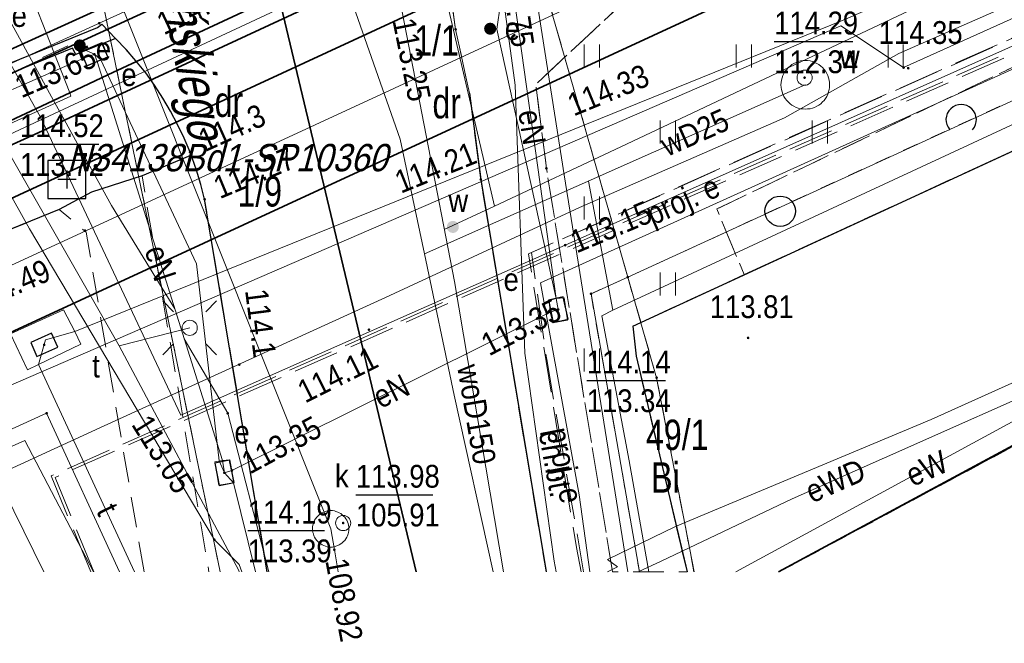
# Model space of a CAD drawing. Header units: metres. Extents: x 7495425 to 7495712, y 5787905 to 5788232.
# Tile 24 of 39: x 7495633 to 7495666, y 5787905 to 5787926. Entities that reach past the tile are written whole.
import ezdxf
from ezdxf.enums import TextEntityAlignment as Align

# ---------------------------------------------------------------- set-up
doc = ezdxf.new("R2010")
doc.units = ezdxf.units.M
for name, pattern in [('1.0_0.5', [1.5, 1, -0.5]), ('1.5_0.5', [2, 1.5, -0.5]), ('219-500', [0]), ('egug-500', [1, 0.5, -0.5]), ('l219_500', [0]), ('l32_500', [0])]:
    doc.linetypes.add(name, pattern=pattern)
doc.layers.get('0').update_dxf_attribs({"color": 2, "lineweight": 5})
doc.styles.get("Standard").update_dxf_attribs({"font": 'Working1250', "width": 0.75})
doc.linetypes.add('902-500', pattern='A,3.75,0,[1,ksztalty.shx,S=0.5,R=0,X=0,Y=0],3.75', length=7.5)
doc.linetypes.add('otkb_500', pattern='A,1.75,0,[16,ksztalty.shx,S=1,R=0,X=0,Y=0],1.75', length=3.5)

# ---------------------------------------------------------------- blocks, each defined once
blk = doc.blocks.new('SUPWP')
at = {"color": 0, "linetype": 'Continuous'}
blk.add_lwpolyline([(-0.375, -0.25), (0.375, -0.25), (0.375, 0.25), (-0.375, 0.25)], close=True, dxfattribs=at)
blk = doc.blocks.new('PW01')
at = {"linetype": 'Continuous', "lineweight": 13}
h = blk.add_hatch(color=0, dxfattribs=at)
edge = h.paths.add_edge_path()
edge.add_arc((0, 0), 0.045, 0, 360)
blk = doc.blocks.new('US25')
at = {"linetype": 'Continuous', "lineweight": 0}
h = blk.add_hatch(color=0, dxfattribs=at)
edge = h.paths.add_edge_path()
edge.add_arc((0, 0), 0.2, 0, 360)
blk = doc.blocks.new('SM01')
at = {"color": 0, "linetype": 'Continuous', "lineweight": 13}
for p, q in [((-0.53, 0.531), (-0.883, 0.884)), ((0.531, 0.531), (0.884, 0.884)), ((-0.53, -0.53), (-0.883, -0.883)), ((0.531, -0.53), (0.884, -0.883))]:
    blk.add_line(p, q, dxfattribs=at)
blk.add_circle((0, 0), 0.25, dxfattribs=at)
blk = doc.blocks.new('US22')
at = {"color": 0, "linetype": 'Continuous', "lineweight": 13}
blk.add_circle((0, 0), 0.25, dxfattribs=at)
blk = doc.blocks.new('OTZK2')
at = {"color": 0, "linetype": 'Continuous'}
blk.add_arc((0, 0), 0.5, 318.85, 221.162, dxfattribs=at)
blk = doc.blocks.new('OTZK1')
at = {"color": 0, "linetype": 'Continuous'}
blk.add_circle((0, 0), 0.5, dxfattribs=at)
blk = doc.blocks.new('TU04')
at = {"color": 0, "linetype": 'Continuous', "lineweight": 13}
for p, q in [((0, 0), (0, 0.75)), ((0.5, 0), (0.5, 0.75))]:
    blk.add_line(p, q, dxfattribs=at)
blk = doc.blocks.new('203')
at = {"linetype": 'Continuous', "lineweight": 0}
h = blk.add_hatch(color=0, dxfattribs=at)
edge = h.paths.add_edge_path()
edge.add_arc((0, 0), 0.045, 0, 360)
blk = doc.blocks.new('OSSP')
at = {"color": 0}
for p, q in [((-0.626, 0.625), (-0.626, -0.625)), ((-0.626, 0.625), (-0.626, -0.625)), ((0.624, 0.625), (-0.626, 0.625)), ((0.624, 0.625), (-0.626, 0.625)), ((0.624, -0.625), (0.624, 0.625)), ((0.624, -0.625), (0.624, 0.625)), ((0.3, 0), (-0.3, 0)), ((0.3, 0), (-0.3, 0)), ((0, -0.3), (0, 0.3)), ((0, -0.3), (0, 0.3)), ((-0.626, -0.625), (0.624, -0.625)), ((-0.626, -0.625), (0.624, -0.625))]:
    blk.add_line(p, q, dxfattribs=at)

msp = doc.modelspace()

# ---------------------------------------------------------------- linework, layer by layer
at = {"layer": '216-obręb ewidencyjny', "color": 7, "linetype": 'l32_500', "lineweight": 35, "flags": 128}
msp.add_lwpolyline([(7495646.46, 5787907.83), (7495638.68, 5787940.4)], dxfattribs=at)
at = {"layer": '218-kontur użytku gruntowego', "color": 3, "linetype": 'egug-500', "lineweight": 18, "flags": 128}
for points in [[(7495646.46, 5787907.83), (7495638.68, 5787940.4)], [(7495633.77, 5787938.11), (7495640.012, 5787907.83)], [(7495692.04, 5787935.24), (7495653.43, 5787917.53)], [(7495649.44, 5787931.43), (7495653.43, 5787917.53)], [(7495658.418, 5787907.83), (7495680.47, 5787919.65)], [(7495653.43, 5787917.53), (7495652.22, 5787916.98)], [(7495653.43, 5787917.53), (7495654.38, 5787914.22)], [(7495652.22, 5787916.98), (7495653.815, 5787907.83)], [(7495654.38, 5787914.22), (7495655.61, 5787907.83)]]:
    msp.add_lwpolyline(points, dxfattribs=at)
at = {"layer": '219-działka ewidencyjna', "color": 7, "linetype": 'l219_500', "lineweight": 18, "flags": 128}
msp.add_lwpolyline([(7495646.46, 5787907.83), (7495638.68, 5787940.4)], dxfattribs=at)
at = {"layer": '219-działka ewidencyjna', "color": 7, "linetype": '219-500', "lineweight": 18, "flags": 128}
for points in [[(7495646.46, 5787907.83), (7495638.68, 5787940.4)], [(7495640.012, 5787907.83), (7495633.77, 5787938.11)], [(7495692.04, 5787935.24), (7495653.43, 5787917.53)], [(7495653.43, 5787917.53), (7495649.44, 5787931.43)], [(7495680.47, 5787919.65), (7495658.418, 5787907.83)], [(7495652.22, 5787916.98), (7495653.43, 5787917.53)], [(7495653.43, 5787917.53), (7495654.38, 5787914.22)], [(7495652.22, 5787916.98), (7495653.815, 5787907.83)], [(7495655.61, 5787907.83), (7495654.38, 5787914.22)]]:
    msp.add_lwpolyline(points, dxfattribs=at)
at = {"layer": 'bariera ochronna', "color": 7, "linetype": 'otkb_500', "lineweight": 18, "flags": 128}
msp.add_lwpolyline([(7495634.16, 5787924.75), (7495635, 5787925.14)], dxfattribs=at)
at = {"layer": 'chodnik', "color": 7, "linetype": '1.0_0.5', "lineweight": 18, "flags": 128}
for points in [[(7495650.741, 5787907.83), (7495648.59, 5787920.74), (7495648.22, 5787923.58), (7495647.76, 5787925.68), (7495647.66, 5787926.42), (7495647.62, 5787926.92), (7495647.59, 5787927.42), (7495647.57, 5787927.92), (7495647.58, 5787928.42), (7495647.6, 5787928.92), (7495647.64, 5787929.42), (7495647.69, 5787929.91), (7495647.76, 5787930.41), (7495648.71, 5787930.7), (7495648.93, 5787930.25), (7495649.4, 5787930.46), (7495649.2, 5787930.91), (7495657.98, 5787934.56), (7495658.35, 5787934.65), (7495665.67, 5787936.55), (7495665.52, 5787936.86), (7495670.3, 5787938.89), (7495673.99, 5787939.12), (7495679.28, 5787941.39), (7495679.77, 5787941.58), (7495691.33, 5787945.96), (7495691.64, 5787945.17), (7495692.58, 5787945.53), (7495692.29, 5787946.3), (7495700.48, 5787949.37), (7495700.68, 5787948.84), (7495701.63, 5787949.2), (7495701.4, 5787949.73), (7495708.18, 5787952.26)], [(7495708.18, 5787950.352), (7495681.44, 5787939.92), (7495680.17, 5787939.44), (7495679.58, 5787939.18), (7495674.63, 5787937.07), (7495659.66, 5787932.52), (7495650.4, 5787923.87), (7495650.75, 5787921.11), (7495652.928, 5787907.83)], [(7495602.978, 5787907.83), (7495611.86, 5787912.12), (7495616.84, 5787916.25), (7495625.01, 5787920.74), (7495625.46, 5787919.85), (7495626.35, 5787920.33), (7495625.91, 5787921.26), (7495626.34, 5787921.48), (7495635.15, 5787925.06), (7495635.26, 5787924.85), (7495636.57, 5787925.38)], [(7495636.57, 5787925.38), (7495636.92, 5787925.02), (7495637.24, 5787924.64), (7495637.56, 5787924.25), (7495637.85, 5787923.84), (7495638.12, 5787923.42), (7495638.38, 5787922.99), (7495638.61, 5787922.55), (7495638.83, 5787922.1), (7495639.02, 5787921.64), (7495639.06, 5787921.54), (7495637.44, 5787920.86), (7495635.78, 5787920.32), (7495634.71, 5787919.75), (7495630.52, 5787918.05), (7495628.68, 5787917.73), (7495626.77, 5787916.9), (7495623.3, 5787917.18), (7495618.48, 5787914.78), (7495613.08, 5787910.34), (7495612.96, 5787910.26), (7495607.917, 5787907.83)], [(7495637.507, 5787907.83), (7495635.6, 5787919.01), (7495634.71, 5787919.75), (7495635.78, 5787920.32), (7495637.44, 5787920.86), (7495639.641, 5787907.83)]]:
    msp.add_lwpolyline(points, dxfattribs=at)
msp.add_lwpolyline([(7495636.12, 5787925.85), (7495636.57, 5787925.38), (7495635.26, 5787924.85), (7495635.15, 5787925.06), (7495626.34, 5787921.48), (7495625.91, 5787921.26), (7495626.35, 5787920.33), (7495625.46, 5787919.85), (7495625.01, 5787920.74), (7495616.84, 5787916.25), (7495616.73, 5787916.44), (7495625.98, 5787921.67), (7495635.97, 5787925.74)], close=True, dxfattribs=at)
at = {"layer": 'jezdnia', "color": 7, "linetype": '1.5_0.5', "lineweight": 18, "flags": 128}
for points in [[(7495708.18, 5787955.729), (7495707.3, 5787955.45), (7495704.48, 5787954.41), (7495701.74, 5787953.18), (7495670.3, 5787938.89), (7495665.52, 5787936.86), (7495657.81, 5787934.83), (7495647.84, 5787930.82), (7495647.76, 5787930.41), (7495647.69, 5787929.91), (7495647.64, 5787929.42), (7495647.6, 5787928.92), (7495647.58, 5787928.42), (7495647.57, 5787927.92), (7495647.59, 5787927.42), (7495647.62, 5787926.92), (7495647.66, 5787926.42), (7495647.76, 5787925.68), (7495648.22, 5787923.58), (7495648.59, 5787920.74), (7495650.741, 5787907.83)], [(7495653.6, 5787915.92), (7495657.26, 5787917.61), (7495688.06, 5787931.8), (7495688.51, 5787930.98), (7495708.18, 5787939.682)], [(7495641.561, 5787907.83), (7495639.5, 5787920.09), (7495639.38, 5787920.58), (7495639.23, 5787921.05), (7495639.06, 5787921.54), (7495639.02, 5787921.64), (7495638.83, 5787922.1), (7495638.61, 5787922.55), (7495638.38, 5787922.99), (7495638.12, 5787923.42), (7495637.85, 5787923.84), (7495637.56, 5787924.25), (7495637.24, 5787924.64), (7495636.92, 5787925.02), (7495636.57, 5787925.38), (7495636.12, 5787925.85), (7495635.97, 5787925.74), (7495625.98, 5787921.67), (7495616.73, 5787916.44), (7495611.49, 5787913.45), (7495611.11, 5787913.25), (7495599.843, 5787907.83)], [(7495655.382, 5787907.83), (7495653.71, 5787914.93), (7495653.6, 5787915.92)]]:
    msp.add_lwpolyline(points, dxfattribs=at)
at = {"layer": 'komora podziemna', "color": 1, "linetype": 'CONTINUOUS', "lineweight": 18, "flags": 128}
for points in [[(7495635.44, 5787924.96), (7495636.14, 5787925.24), (7495636.31, 5787924.78), (7495635.96, 5787924.62), (7495635.62, 5787924.49), (7495635.52, 5787924.73)], [(7495650.84, 5787916.76), (7495651.07, 5787916.83), (7495651.33, 5787916.85), (7495651.45, 5787916.11), (7495650.96, 5787916.02), (7495650.88, 5787916.38)], [(7495639.84, 5787911.45), (7495640.09, 5787911.5), (7495640.33, 5787911.52), (7495640.4, 5787911.17), (7495640.45, 5787910.76), (7495639.97, 5787910.69)]]:
    msp.add_lwpolyline(points, close=True, dxfattribs=at)
at = {"layer": 'komora podziemna', "color": 5, "linetype": 'CONTINUOUS', "lineweight": 18, "flags": 128}
msp.add_lwpolyline([(7495660.07, 5787923.85), (7495660.07, 5787923.77), (7495660.06, 5787923.7), (7495660.04, 5787923.62), (7495660.01, 5787923.55), (7495659.98, 5787923.47), (7495659.94, 5787923.41), (7495659.89, 5787923.34), (7495659.84, 5787923.29), (7495659.78, 5787923.23), (7495659.72, 5787923.19), (7495659.65, 5787923.15), (7495659.58, 5787923.11), (7495659.51, 5787923.09), (7495659.43, 5787923.07), (7495659.35, 5787923.06), (7495659.27, 5787923.05), (7495659.2, 5787923.06), (7495659.12, 5787923.07), (7495659.04, 5787923.09), (7495658.97, 5787923.11), (7495658.9, 5787923.15), (7495658.83, 5787923.19), (7495658.77, 5787923.23), (7495658.71, 5787923.29), (7495658.66, 5787923.34), (7495658.61, 5787923.41), (7495658.57, 5787923.47), (7495658.53, 5787923.55), (7495658.51, 5787923.62), (7495658.49, 5787923.7), (7495658.48, 5787923.77), (7495658.47, 5787923.85), (7495658.48, 5787923.93), (7495658.49, 5787924.01), (7495658.51, 5787924.08), (7495658.53, 5787924.16), (7495658.57, 5787924.23), (7495658.61, 5787924.3), (7495658.66, 5787924.36), (7495658.71, 5787924.42), (7495658.77, 5787924.47), (7495658.83, 5787924.52), (7495658.9, 5787924.56), (7495658.97, 5787924.59), (7495659.04, 5787924.62), (7495659.12, 5787924.64), (7495659.2, 5787924.65), (7495659.27, 5787924.65), (7495659.35, 5787924.65), (7495659.43, 5787924.64), (7495659.51, 5787924.62), (7495659.58, 5787924.59), (7495659.65, 5787924.56), (7495659.72, 5787924.52), (7495659.78, 5787924.47), (7495659.84, 5787924.42), (7495659.89, 5787924.36), (7495659.94, 5787924.3), (7495659.98, 5787924.23), (7495660.01, 5787924.16), (7495660.04, 5787924.08), (7495660.06, 5787924.01), (7495660.07, 5787923.93)], close=True, dxfattribs=at)
at = {"layer": 'komora podziemna', "color": 30, "linetype": 'CONTINUOUS', "lineweight": 18, "flags": 128}
msp.add_lwpolyline([(7495633.67, 5787914.48), (7495633.11, 5787915.66), (7495634.85, 5787916.45), (7495635.23, 5787915.74), (7495635.42, 5787915.32), (7495634.03, 5787914.65)], close=True, dxfattribs=at)
at = {"layer": 'komora podziemna', "color": 34, "linetype": 'CONTINUOUS', "lineweight": 18, "flags": 128}
msp.add_lwpolyline([(7495644.25, 5787909.25), (7495644.25, 5787909.19), (7495644.24, 5787909.13), (7495644.22, 5787909.08), (7495644.2, 5787909.02), (7495644.18, 5787908.97), (7495644.15, 5787908.92), (7495644.11, 5787908.87), (7495644.07, 5787908.83), (7495644.03, 5787908.79), (7495643.98, 5787908.75), (7495643.93, 5787908.72), (7495643.88, 5787908.7), (7495643.82, 5787908.68), (7495643.77, 5787908.66), (7495643.71, 5787908.65), (7495643.65, 5787908.65), (7495643.59, 5787908.65), (7495643.53, 5787908.66), (7495643.48, 5787908.68), (7495643.42, 5787908.7), (7495643.37, 5787908.72), (7495643.32, 5787908.75), (7495643.27, 5787908.79), (7495643.23, 5787908.83), (7495643.19, 5787908.87), (7495643.15, 5787908.92), (7495643.12, 5787908.97), (7495643.1, 5787909.02), (7495643.08, 5787909.08), (7495643.06, 5787909.13), (7495643.05, 5787909.19), (7495643.05, 5787909.25), (7495643.05, 5787909.31), (7495643.06, 5787909.37), (7495643.08, 5787909.42), (7495643.1, 5787909.48), (7495643.12, 5787909.53), (7495643.15, 5787909.58), (7495643.19, 5787909.63), (7495643.23, 5787909.67), (7495643.27, 5787909.71), (7495643.32, 5787909.75), (7495643.37, 5787909.78), (7495643.42, 5787909.8), (7495643.48, 5787909.82), (7495643.53, 5787909.84), (7495643.59, 5787909.85), (7495643.65, 5787909.85), (7495643.71, 5787909.85), (7495643.77, 5787909.84), (7495643.82, 5787909.82), (7495643.88, 5787909.8), (7495643.93, 5787909.78), (7495643.98, 5787909.75), (7495644.03, 5787909.71), (7495644.07, 5787909.67), (7495644.11, 5787909.63), (7495644.15, 5787909.58), (7495644.18, 5787909.53), (7495644.2, 5787909.48), (7495644.22, 5787909.42), (7495644.24, 5787909.37), (7495644.25, 5787909.31)], close=True, dxfattribs=at)
at = {"layer": 'krawężnik', "color": 7, "linetype": 'CONTINUOUS', "lineweight": 25, "flags": 128}
for points in [[(7495653.6, 5787915.92), (7495688.06, 5787931.8)], [(7495616.73, 5787916.44), (7495625.98, 5787921.67), (7495635.97, 5787925.74), (7495636.12, 5787925.85), (7495636.57, 5787925.38), (7495635.26, 5787924.85), (7495635.15, 5787925.06), (7495626.34, 5787921.48), (7495625.91, 5787921.26), (7495626.35, 5787920.33), (7495625.46, 5787919.85), (7495625.01, 5787920.74), (7495616.84, 5787916.25)], [(7495641.561, 5787907.83), (7495639.5, 5787920.09), (7495639.38, 5787920.58), (7495639.23, 5787921.05), (7495639.02, 5787921.64), (7495638.83, 5787922.1), (7495638.61, 5787922.55), (7495638.38, 5787922.99), (7495638.12, 5787923.42), (7495637.85, 5787923.84), (7495637.56, 5787924.25), (7495637.24, 5787924.64), (7495636.92, 5787925.02), (7495636.57, 5787925.38), (7495636.12, 5787925.85)], [(7495648.22, 5787923.58), (7495648.59, 5787920.74), (7495650.741, 5787907.83)], [(7495639.09, 5787921.55), (7495637.44, 5787920.86), (7495635.78, 5787920.32), (7495634.71, 5787919.75), (7495630.52, 5787918.05), (7495628.68, 5787917.73), (7495626.77, 5787916.9), (7495623.3, 5787917.18), (7495618.48, 5787914.78), (7495613.08, 5787910.34), (7495612.96, 5787910.26), (7495607.921, 5787907.83)], [(7495653.6, 5787915.92), (7495653.71, 5787914.93), (7495655.382, 5787907.83)]]:
    msp.add_lwpolyline(points, dxfattribs=at)
at = {"layer": 'obudowa ochronna przewodu', "color": 0, "lineweight": 35}
for p, q in [((7495655.362, 5787930.396), (7495625.456, 5787916.572)), ((7495657.038, 5787926.764), (7495627.144, 5787912.948))]:
    msp.add_line(p, q, dxfattribs=at)
at = {"layer": 'obudowa ochronna przewodu', "color": 7, "linetype": 'CONTINUOUS', "lineweight": 35, "flags": 128}
for points in [[(7495601.005, 5787907.83), (7495602.48, 5787908.51), (7495616.43, 5787914.9), (7495626.39, 5787919.55), (7495632.59, 5787922.44), (7495633.94, 5787923.07), (7495634.53, 5787923.34), (7495635.06, 5787923.59), (7495636.31, 5787924.18), (7495646.9, 5787929.12), (7495649.25, 5787930.21), (7495669.97, 5787939.88), (7495684.81, 5787946.82), (7495685.37, 5787946.93), (7495685.78, 5787947), (7495686.3, 5787947.1), (7495687.53, 5787946.78), (7495689.27, 5787945.09), (7495692.51, 5787940.17), (7495693.54, 5787940.04), (7495708.18, 5787946.767)], [(7495708.18, 5787945.778), (7495693.79, 5787939.31), (7495693.55, 5787939.3), (7495692.66, 5787939.27), (7495691.94, 5787939.82), (7495688.77, 5787944.6), (7495687.36, 5787946.33), (7495686.31, 5787946.51), (7495686.08, 5787946.41), (7495685.67, 5787946.24), (7495685.19, 5787946.04), (7495670.14, 5787939.09), (7495649.39, 5787929.43), (7495648.99, 5787929.25), (7495647.07, 5787928.35), (7495636.63, 5787923.5), (7495634.89, 5787922.69), (7495634.28, 5787922.4), (7495632.96, 5787921.79), (7495616.66, 5787914.2), (7495602.65, 5787907.94), (7495602.414, 5787907.83)], [(7495595.325, 5787907.83), (7495624.49, 5787921.1), (7495647.98, 5787931.78), (7495648.26, 5787931.9), (7495648.45, 5787931.56), (7495648.63, 5787931.22), (7495644.43, 5787929.43), (7495613.33, 5787915.14), (7495597.333, 5787907.83)]]:
    msp.add_lwpolyline(points, dxfattribs=at)
at = {"layer": 'ogrodzenie trwałe', "color": 7, "linetype": '902-500', "lineweight": 35, "flags": 128}
msp.add_lwpolyline([(7495658.391, 5787907.83), (7495680.43, 5787919.71)], dxfattribs=at)
at = {"layer": 'przewód ciepłowniczy', "color": 212, "linetype": 'CONTINUOUS', "lineweight": 18, "flags": 128}
msp.add_lwpolyline([(7495626.3, 5787914.76), (7495656.2, 5787928.58)], dxfattribs=at)
at = {"layer": 'przewód elektroenergetyczny podziemny', "color": 1, "linetype": 'CONTINUOUS', "lineweight": 18, "flags": 128}
for points in [[(7495601.681, 5787907.83), (7495602.52, 5787908.22), (7495616.56, 5787914.53), (7495648.94, 5787929.62), (7495670.04, 5787939.45), (7495685.01, 5787946.43), (7495686.3, 5787946.8), (7495687.45, 5787946.55), (7495689.05, 5787944.78), (7495692.22, 5787940), (7495692.77, 5787939.71), (7495693.67, 5787939.68), (7495708.18, 5787946.271)], [(7495708.18, 5787945.357), (7495704.31, 5787943.63), (7495691.92, 5787938.03), (7495688.66, 5787936.51), (7495684.22, 5787934.33), (7495679.23, 5787932.22), (7495673.06, 5787929.58), (7495667.98, 5787927.36), (7495662.35, 5787924.88), (7495658.59, 5787922.77), (7495651.84, 5787919.82), (7495645.45, 5787916.86), (7495636.19, 5787912.64), (7495627, 5787908.41), (7495625.789, 5787907.83)], [(7495588.426, 5787907.83), (7495593.47, 5787910.17), (7495615.63, 5787920.28), (7495631.48, 5787927.43), (7495633.94, 5787923.07), (7495634.09, 5787922.81), (7495634.28, 5787922.4), (7495638.72, 5787912.99), (7495651.37, 5787918.58), (7495673.26, 5787928.33), (7495699.29, 5787940.07), (7495708.18, 5787944.057)], [(7495650.56, 5787917.34), (7495702.39, 5787940.8), (7495708.18, 5787943.455)], [(7495661.42, 5787941.05), (7495653.16, 5787937.31), (7495632.09, 5787927.79), (7495630.06, 5787926.87), (7495632.59, 5787922.44), (7495632.96, 5787921.79), (7495636.69, 5787915.27), (7495639.01, 5787915.86)], [(7495647.38, 5787919.09), (7495649.04, 5787919.86), (7495653.2, 5787921.81), (7495666.65, 5787928.17), (7495672.88, 5787931.26), (7495681.03, 5787934.96), (7495688.99, 5787938.5), (7495689.72, 5787938.32)], [(7495649.04, 5787919.86), (7495647.46, 5787926.64), (7495647.07, 5787928.35), (7495646.9, 5787929.12), (7495646.66, 5787930.19), (7495643.88, 5787937.76), (7495638.92, 5787935.39), (7495634.84, 5787933.61), (7495629.11, 5787930.55), (7495618.9, 5787925.67), (7495618.69, 5787925.28), (7495618.82, 5787924.64), (7495618.8, 5787924.15), (7495618.72, 5787923.93), (7495618.36, 5787923.46), (7495615.9, 5787922.38), (7495615.52, 5787922.35), (7495615.25, 5787922.64), (7495614.99, 5787923.12), (7495614.37, 5787923.05), (7495606.49, 5787919.41), (7495597.61, 5787915.21), (7495590.69, 5787912), (7495581.794, 5787907.83)], [(7495652.94, 5787916.44), (7495666.95, 5787922.94), (7495676.24, 5787927.31), (7495689.46, 5787933.51), (7495690.03, 5787933.51), (7495690.38, 5787933.2), (7495691.14, 5787932.12)], [(7495652.94, 5787916.44), (7495666.95, 5787922.94), (7495676.24, 5787927.31), (7495689.46, 5787933.51), (7495690.03, 5787933.51), (7495690.38, 5787933.2), (7495691.14, 5787932.12)], [(7495708.18, 5787933.079), (7495695.39, 5787927.42), (7495690.77, 5787925.37), (7495685.78, 5787922.91), (7495676.55, 5787918.45), (7495656.981, 5787907.83)], [(7495651.068, 5787907.83), (7495651.01, 5787908.19), (7495650.04, 5787915.03), (7495649.72, 5787923.84), (7495648.99, 5787929.25), (7495648.94, 5787929.62)], [(7495649.12, 5787925.69), (7495649.48, 5787928.2), (7495649.41, 5787928.46)], [(7495651.14, 5787916.46), (7495651.07, 5787916.83), (7495649.48, 5787928.2), (7495649.41, 5787928.46)], [(7495638.52, 5787916.49), (7495636.43, 5787919.89), (7495634.89, 5787922.69), (7495634.53, 5787923.34), (7495632.09, 5787927.79)], [(7495599.15, 5787907.83), (7495614.98, 5787915.19), (7495623.85, 5787918.4), (7495626.39, 5787919.55), (7495635.1, 5787923.48), (7495635.06, 5787923.59), (7495633.77, 5787926.89)], [(7495651.14, 5787916.46), (7495651.07, 5787916.83), (7495649.12, 5787925.69)], [(7495625.73, 5787920.49), (7495626.1, 5787920.61), (7495635.52, 5787924.73), (7495635.87, 5787924.86)], [(7495630.58, 5787924.96), (7495630.98, 5787924.03), (7495633.74, 5787919.12), (7495639.82, 5787908.89), (7495640.64, 5787908.08), (7495640.725, 5787907.83)], [(7495635.41, 5787925.07), (7495635.55, 5787925.01), (7495635.87, 5787924.86)], [(7495635.87, 5787924.86), (7495635.96, 5787924.62), (7495640.09, 5787911.5), (7495640.15, 5787911.09)], [(7495635.87, 5787924.86), (7495636.08, 5787924.68), (7495636.31, 5787924.18), (7495636.63, 5787923.5), (7495639.23, 5787917.97), (7495639.98, 5787911.48), (7495640.15, 5787911.09)], [(7495652.763, 5787907.83), (7495653.09, 5787908), (7495652.76, 5787908.24), (7495655, 5787909.33), (7495663.42, 5787912.85), (7495670.38, 5787915.98), (7495676.56, 5787918.68), (7495685.78, 5787922.91)], [(7495654.122, 5787907.83), (7495653.47, 5787911.49), (7495652.57, 5787916.25), (7495652.94, 5787916.44), (7495652.14, 5787920.69)], [(7495652.179, 5787907.83), (7495651.83, 5787910.37), (7495650.56, 5787917.34)], [(7495640.15, 5787911.09), (7495640.4, 5787911.17), (7495650.88, 5787916.38), (7495651.14, 5787916.46)], [(7495641.609, 5787907.83), (7495640.26, 5787913.05), (7495638.83, 5787915.5)], [(7495658.84, 5787910.23), (7495671.1, 5787915.67)], [(7495636.69, 5787915.27), (7495640.63, 5787907.88), (7495640.638, 5787907.83)], [(7495622.848, 5787907.83), (7495634.3, 5787913.05), (7495636.698, 5787907.83)], [(7495623.93, 5787907.83), (7495633.58, 5787912.15), (7495635.842, 5787907.83)], [(7495641.173, 5787907.83), (7495640.45, 5787910.76), (7495640.15, 5787911.09)], [(7495658.84, 5787910.23), (7495654.53, 5787908.18), (7495653.775, 5787907.83)]]:
    msp.add_lwpolyline(points, dxfattribs=at)
at = {"layer": 'przewód elektroenergetyczny podziemny - ob. projektowany', "color": 1, "linetype": '1.5_0.5', "lineweight": 18, "flags": 128}
for points in [[(7495651.897, 5787907.83), (7495651.74, 5787908.63), (7495650.16, 5787918.29), (7495671.95, 5787928.01), (7495696.4, 5787938.96), (7495708.18, 5787944.266)], [(7495635.752, 5787907.83), (7495634.45, 5787910.99), (7495653.43, 5787919.39), (7495708.18, 5787943.51)], [(7495635.857, 5787907.83), (7495634.58, 5787910.94), (7495653.47, 5787919.29), (7495708.18, 5787943.4)], [(7495667.27, 5787925.91), (7495652.14, 5787919.16), (7495650.26, 5787918.34), (7495650.76, 5787914.82), (7495651.977, 5787907.83)]]:
    msp.add_lwpolyline(points, dxfattribs=at)
at = {"layer": 'przewód kanalizacyjny', "color": 34, "linetype": 'CONTINUOUS', "lineweight": 18, "flags": 128}
for points in [[(7495643.65, 5787909.25), (7495631.38, 5787939.94)], [(7495643.899, 5787907.83), (7495643.77, 5787908.56), (7495643.65, 5787909.25)]]:
    msp.add_lwpolyline(points, dxfattribs=at)
at = {"layer": 'przewód telekomunikacyjny podziemny', "color": 30, "linetype": 'CONTINUOUS', "lineweight": 18, "flags": 128}
for points in [[(7495634.26, 5787915.47), (7495635.23, 5787915.74), (7495660.52, 5787925.98), (7495663.1, 5787927.11), (7495705.73, 5787946.49), (7495706.56, 5787946.81)], [(7495632.19, 5787913.4), (7495633.04, 5787913.94), (7495660.44, 5787925.79), (7495662.51, 5787924.42), (7495674.8, 5787929.96), (7495708.18, 5787945.006)], [(7495596.492, 5787907.83), (7495648.45, 5787931.56), (7495649.7, 5787932.34)], [(7495596.492, 5787907.83), (7495648.45, 5787931.56), (7495649.7, 5787932.34)], [(7495653.43, 5787907.83), (7495651.34, 5787920.89), (7495650.38, 5787926.99), (7495649.67, 5787931.32), (7495649.7, 5787932.34)], [(7495634.26, 5787915.47), (7495634.03, 5787914.65), (7495637.194, 5787907.83)], [(7495632.19, 5787913.4), (7495631.89, 5787912.52), (7495634.202, 5787907.83)], [(7495623.93, 5787907.83), (7495633.58, 5787912.15), (7495635.842, 5787907.83)]]:
    msp.add_lwpolyline(points, dxfattribs=at)
at = {"layer": 'przewód wodociągowy', "color": 5, "linetype": 'CONTINUOUS', "lineweight": 18, "flags": 128}
for points in [[(7495649, 5787907.83), (7495647.71, 5787913.65), (7495646.74, 5787918.3), (7495645.94, 5787922.07), (7495643.68, 5787928.52), (7495643.13, 5787930.64)], [(7495649.336, 5787907.83), (7495647.72, 5787917.39), (7495645.86, 5787927)], [(7495646.74, 5787918.3), (7495659.27, 5787923.85)]]:
    msp.add_lwpolyline(points, dxfattribs=at)
at = {"layer": 'rzędna-Atr2', "color": 7, "flags": 128}
for points in [[(7495658.25, 5787925.28), (7495660.843, 5787925.28)], [(7495633.42, 5787921.9), (7495636.013, 5787921.9)], [(7495652.08, 5787914.13), (7495654.673, 5787914.13)], [(7495644.48, 5787910.37), (7495647.01, 5787910.37)], [(7495640.92, 5787909.19), (7495643.45, 5787909.19)]]:
    msp.add_lwpolyline(points, dxfattribs=at)
at = {"layer": 'trawnik', "color": 7, "linetype": '1.0_0.5', "lineweight": 18, "flags": 128}
msp.add_lwpolyline([(7495708.18, 5787948.82), (7495707.26, 5787948.54), (7495701.5, 5787942.6), (7495688.76, 5787942.12), (7495679.75, 5787934.7), (7495666.28, 5787930.42), (7495667.47, 5787925.09), (7495656.36, 5787919.77), (7495657.26, 5787917.61), (7495653.6, 5787915.92), (7495653.71, 5787914.93), (7495655.38, 5787907.83), (7495652.93, 5787907.83), (7495650.75, 5787921.11), (7495650.4, 5787923.87), (7495659.66, 5787932.52), (7495674.63, 5787937.07), (7495679.58, 5787939.18), (7495680.17, 5787939.44), (7495681.44, 5787939.92), (7495708.18, 5787950.35)], close=True, dxfattribs=at)
at = {"layer": 'zadrzewienie  zakrzewienie', "color": 7, "linetype": '1.0_0.5', "lineweight": 18, "flags": 128}
msp.add_lwpolyline([(7495708.18, 5787939.68), (7495688.51, 5787930.98), (7495688.06, 5787931.8), (7495657.26, 5787917.61), (7495656.36, 5787919.77), (7495667.47, 5787925.09), (7495666.28, 5787930.42), (7495679.75, 5787934.7), (7495688.76, 5787942.12), (7495701.5, 5787942.6), (7495707.26, 5787948.54), (7495708.18, 5787948.82)], close=True, dxfattribs=at)

# ---------------------------------------------------------------- block references
at = {"layer": '203-punkt graniczny', "color": 7, "linetype": 'CONTINUOUS', "lineweight": 18}
for p in [(7495653.43, 5787917.53), (7495652.22, 5787916.98), (7495654.38, 5787914.22)]:
    msp.add_blockref('203', p, dxfattribs=at)
at = {"layer": 'elektroenergetyczne urządzenie techniczne', "color": 1, "linetype": 'CONTINUOUS', "lineweight": 18}
for p in [(7495648.9, 5787925.7), (7495635.39, 5787925.15)]:
    msp.add_blockref('US25', p, dxfattribs=at)
at = {"layer": 'latarnia', "color": 7, "linetype": 'CONTINUOUS', "lineweight": 18}
msp.add_blockref('SM01', (7495639.01, 5787915.86), dxfattribs=at)
at = {"layer": 'pikieta sztuczna', "color": 7, "linetype": 'CONTINUOUS', "lineweight": 13}
for p in [(7495636.03, 5787925.88), (7495647.76, 5787925.68), (7495662.66, 5787924.4), (7495639.02, 5787921.64), (7495650.75, 5787921.11), (7495648.59, 5787920.74), (7495639.5, 5787920.09), (7495635.56, 5787919.06), (7495644.91, 5787915.8), (7495657.39, 5787915.53), (7495640.64, 5787914.65)]:
    msp.add_blockref('PW01', p, dxfattribs=at)
at = {"layer": 'rzędna', "color": 1, "linetype": 'CONTINUOUS', "lineweight": 18}
for p, rotation in [((7495635.87, 5787924.86), 23.185), ((7495651.37, 5787918.58), 179.909), ((7495651.14, 5787916.46), 102.193), ((7495640.26, 5787913.05), 179.909), ((7495640.15, 5787911.09), 101.394)]:
    msp.add_blockref('PW01', p, dxfattribs=dict(at, rotation=rotation))
for p in [(7495635.52, 5787924.73), (7495650.88, 5787916.38), (7495634.3, 5787913.05), (7495640.4, 5787911.17), (7495639.82, 5787908.89)]:
    msp.add_blockref('PW01', p, dxfattribs=at)
at = {"layer": 'rzędna', "color": 30, "linetype": 'CONTINUOUS', "lineweight": 18}
msp.add_blockref('PW01', (7495662.51, 5787924.42), dxfattribs=at)
at = {"layer": 'rzędna', "color": 5, "linetype": 'CONTINUOUS', "lineweight": 18}
msp.add_blockref('PW01', (7495659.25, 5787924.09), dxfattribs=at)
at = {"layer": 'rzędna', "color": 30, "linetype": 'CONTINUOUS', "lineweight": 18, "rotation": 23.774}
msp.add_blockref('PW01', (7495634.22, 5787915.3), dxfattribs=at)
at = {"layer": 'rzędna', "color": 34, "linetype": 'CONTINUOUS', "lineweight": 18}
for p in [(7495644.06, 5787909.44), (7495643.77, 5787908.56)]:
    msp.add_blockref('PW01', p, dxfattribs=at)
at = {"layer": 'Szczegółowa osnowa geodezyjna pozioma', "color": 7, "linetype": 'CONTINUOUS', "lineweight": 18}
msp.add_blockref('OSSP', (7495634.97, 5787920.74), dxfattribs=at)
at = {"layer": 'trawnik', "color": 7, "linetype": 'CONTINUOUS', "lineweight": 18}
for p in [(7495651.999, 5787924.429), (7495656.999, 5787924.429), (7495661.999, 5787924.429), (7495654.499, 5787921.929), (7495659.499, 5787921.929), (7495651.999, 5787919.429), (7495654.499, 5787916.929), (7495651.999, 5787914.429)]:
    msp.add_blockref('TU04', p, dxfattribs=at)
at = {"layer": 'właz do komory lub kanału - okrągły', "color": 7, "linetype": 'CONTINUOUS', "lineweight": 18}
for p in [(7495659.25, 5787924.09), (7495644.06, 5787909.44)]:
    msp.add_blockref('US22', p, dxfattribs=at)
at = {"layer": 'właz do komory lub kanału - prostokątny', "color": 7, "linetype": 'CONTINUOUS', "lineweight": 18}
for p, rotation in [((7495635.87, 5787924.86), 23.185), ((7495651.14, 5787916.46), 102.193), ((7495634.22, 5787915.3), 23.774), ((7495640.15, 5787911.09), 101.394)]:
    msp.add_blockref('SUPWP', p, dxfattribs=dict(at, rotation=rotation))
at = {"layer": 'zadrzewienie  zakrzewienie', "color": 7, "linetype": 'CONTINUOUS', "lineweight": 18}
for name, p in [('OTZK2', (7495664.404, 5787922.707)), ('OTZK1', (7495658.446, 5787919.696))]:
    msp.add_blockref(name, p, dxfattribs=at)
at = {"layer": 'zasuwa lub zawór', "color": 5, "linetype": 'CONTINUOUS', "lineweight": 18, "rotation": 96.613}
msp.add_blockref('US25', (7495647.67, 5787919.18), dxfattribs=at)

# ---------------------------------------------------------------- texts
at = {"layer": '210-oznaczenie konturu użytku gruntowego', "color": 3, "linetype": 'CONTINUOUS', "lineweight": 18, "width": 0.79}
for s, p in [('dr', (7495639.83, 5787922.8)), ('dr', (7495647, 5787922.75)), ('Bi', (7495654.2, 5787910.44))]:
    msp.add_text(s, height=1, dxfattribs=at).set_placement(p)
at = {"layer": '211-numer działki ewidencyjnej', "color": 7, "linetype": 'CONTINUOUS', "lineweight": 18, "width": 0.79}
for s, p in [('1/1', (7495646.4, 5787924.81)), ('1/9', (7495640.58, 5787919.85)), ('49/1', (7495654.03, 5787911.84))]:
    msp.add_text(s, height=1, dxfattribs=at).set_placement(p)
at = {"layer": '994-Nazwa ulicy', "color": 7, "linetype": 'CONTINUOUS', "lineweight": 25, "oblique": 15, "width": 0.79}
msp.add_text('ulica Józefa Sowińskiego', height=1.25, rotation=-79.572, dxfattribs=at).set_placement((7495636.32, 5787936.53))
at = {"layer": 'chodnik-Atr17', "color": 7, "width": 0.9}
msp.add_text('ch.bt.', height=0.75, rotation=280.275, dxfattribs=at).set_placement((7495651.06, 5787911.39), align=Align.MIDDLE_CENTER)
msp.add_text('ch.bt.', height=0.75, rotation=280.275, dxfattribs=at).set_placement((7495651.06, 5787911.39), align=Align.MIDDLE_CENTER)
at = {"layer": 'elektroenergetyczne urządzenie techniczne-Atr17', "color": 1, "width": 0.9}
for p in [(7495649.38, 5787925.33), (7495635.92, 5787924.66)]:
    msp.add_text('e', height=0.75, dxfattribs=at).set_placement(p)
at = {"layer": 'pikieta sztuczna-Atr2', "color": 7, "width": 0.9}
for s, rotation, p in [('114.52', 25.189, (7495638.16, 5787925.48)), ('114.33', 22.38, (7495651.65, 5787922.81)), ('114.3', 24.247, (7495639.52, 5787921.64)), ('114.21', 22.015, (7495645.96, 5787920.27)), ('114.27', 22.569, (7495640, 5787920.09)), ('114.49', 23.114, (7495631.96, 5787916.37)), ('114.1', 277.304, (7495640.83, 5787917.09)), ('114.11', 26.507, (7495642.81, 5787913.37))]:
    msp.add_text(s, height=0.75, rotation=rotation, dxfattribs=at).set_placement(p)
for s, p in [('114.35', (7495661.69, 5787925.2)), ('113.81', (7495656.13, 5787916.18))]:
    msp.add_text(s, height=0.75, dxfattribs=at).set_placement(p)
at = {"layer": 'przewód elektroenergetyczny podziemny - ob. projektowany-Atr1', "color": 1, "width": 0.9}
msp.add_text('proj. e', height=0.75, rotation=23.782, dxfattribs=at).set_placement((7495654.09, 5787919.56), align=Align.MIDDLE_LEFT)
msp.add_text('proj. e', height=0.75, rotation=280.846, dxfattribs=at).set_placement((7495651.36, 5787911.34), align=Align.MIDDLE_CENTER)
at = {"layer": 'przewód elektroenergetyczny podziemny-Atr1', "color": 1, "width": 0.9}
for s, rotation, p in [('eN', 278.924, (7495650.28, 5787922.46)), ('eN', 288.437, (7495638.05, 5787917.99)), ('eN', 26.433, (7495645.64, 5787913.78)), ('eW', 23.873, (7495663.27, 5787911.24)), ('eWD', 23.902, (7495660.26, 5787910.83))]:
    msp.add_text(s, height=0.75, rotation=rotation, dxfattribs=at).set_placement(p, align=Align.MIDDLE_CENTER)
at = {"layer": 'przewód telekomunikacyjny podziemny-Atr1', "color": 30, "width": 0.9}
msp.add_text('t', height=0.75, rotation=296.323, dxfattribs=at).set_placement((7495636.31, 5787909.89), align=Align.MIDDLE_CENTER)
at = {"layer": 'przewód wodociągowy-Atr1', "color": 5, "width": 0.9}
msp.add_text('wD25', height=0.75, rotation=23.871, dxfattribs=at).set_placement((7495655.63, 5787922.29), align=Align.MIDDLE_CENTER)
msp.add_text('woD150', height=0.75, rotation=-80.407, dxfattribs=at).set_placement((7495648.18, 5787914.65), align=Align.MIDDLE_LEFT)
at = {"layer": 'rzędna-Atr2', "color": 1, "width": 0.9}
for s, rotation, p in [('113.75', 278.818, (7495649.57, 5787927.84)), ('113.65', 23.198, (7495633.32, 5787923.75)), ('113.15', 22.686, (7495651.6, 5787918.65)), ('113.35', 27.332, (7495648.69, 5787915.25)), ('113.05', 301.927, (7495637.39, 5787912.88)), ('113.35', 28.202, (7495640.81, 5787911.36))]:
    msp.add_text(s, height=0.75, rotation=rotation, dxfattribs=at).set_placement(p, align=Align.MIDDLE_LEFT)
at = {"layer": 'rzędna-Atr2', "color": 5, "width": 0.9}
msp.add_text('114.29', height=0.75, dxfattribs=at).set_placement((7495658.25, 5787925.288), align=Align.BOTTOM_LEFT)
msp.add_text('113.25', height=0.75, rotation=281.295, dxfattribs=at).set_placement((7495646.05, 5787926.04), align=Align.MIDDLE_LEFT)
at = {"layer": 'rzędna-Atr2', "color": 1, "width": 0.9}
for s, p in [('114.52', (7495633.42, 5787921.908)), ('114.14', (7495652.08, 5787914.138)), ('114.19', (7495640.92, 5787909.198))]:
    msp.add_text(s, height=0.75, dxfattribs=at).set_placement(p, align=Align.BOTTOM_LEFT)
at = {"layer": 'rzędna-Atr2', "color": 34, "width": 0.9}
msp.add_text('113.98', height=0.75, dxfattribs=at).set_placement((7495644.48, 5787910.378), align=Align.BOTTOM_LEFT)
msp.add_text('108.92', height=0.75, rotation=280.698, dxfattribs=at).set_placement((7495643.84, 5787908.27), align=Align.MIDDLE_LEFT)
at = {"layer": 'rzędna-Atr3', "color": 5, "width": 0.9}
msp.add_text('112.34', height=0.75, dxfattribs=at).set_placement((7495658.25, 5787924.013), align=Align.BOTTOM_LEFT)
at = {"layer": 'rzędna-Atr3', "color": 1, "width": 0.9}
for s, p in [('113.72', (7495633.42, 5787920.633)), ('113.34', (7495652.08, 5787912.862)), ('113.39', (7495640.92, 5787907.923))]:
    msp.add_text(s, height=0.75, dxfattribs=at).set_placement(p, align=Align.BOTTOM_LEFT)
at = {"layer": 'rzędna-Atr3', "color": 34, "width": 0.9}
msp.add_text('105.91', height=0.75, dxfattribs=at).set_placement((7495644.48, 5787909.103), align=Align.BOTTOM_LEFT)
at = {"layer": 'Szczegółowa osnowa geodezyjna pozioma-Atr103', "color": 7, "oblique": 15, "width": 0.9}
msp.add_text('N34138Bd1-SP10360', height=0.9, dxfattribs=at).set_placement((7495634.97, 5787920.74), align=Align.BOTTOM_LEFT)
at = {"layer": 'właz do komory lub kanału - kwadratowy-Atr17', "color": 7, "width": 0.9}
msp.add_text('e', height=0.75, dxfattribs=at).set_placement((7495633.65, 5787926.51), align=Align.TOP_RIGHT)
at = {"layer": 'właz do komory lub kanału - okrągły-Atr17', "color": 7, "width": 0.9}
msp.add_text('w', height=0.75, dxfattribs=at).set_placement((7495660.41, 5787924.4))
msp.add_text('k', height=0.75, dxfattribs=at).set_placement((7495643.79, 5787910.99), align=Align.MIDDLE_LEFT)
at = {"layer": 'właz do komory lub kanału - prostokątny-Atr17', "color": 7, "width": 0.9}
for s, p in [('e', (7495636.76, 5787924.19)), ('e', (7495649.34, 5787917.45)), ('t', (7495635.8, 5787914.6)), ('e', (7495640.48, 5787912.43))]:
    msp.add_text(s, height=0.75, dxfattribs=at).set_placement(p, align=Align.MIDDLE_LEFT)
at = {"layer": 'zasuwa lub zawór-Atr17', "color": 5, "width": 0.9}
msp.add_text('w', height=0.75, dxfattribs=at).set_placement((7495647.85, 5787919.67), align=Align.CENTER)

doc.saveas('drawing.dxf')
